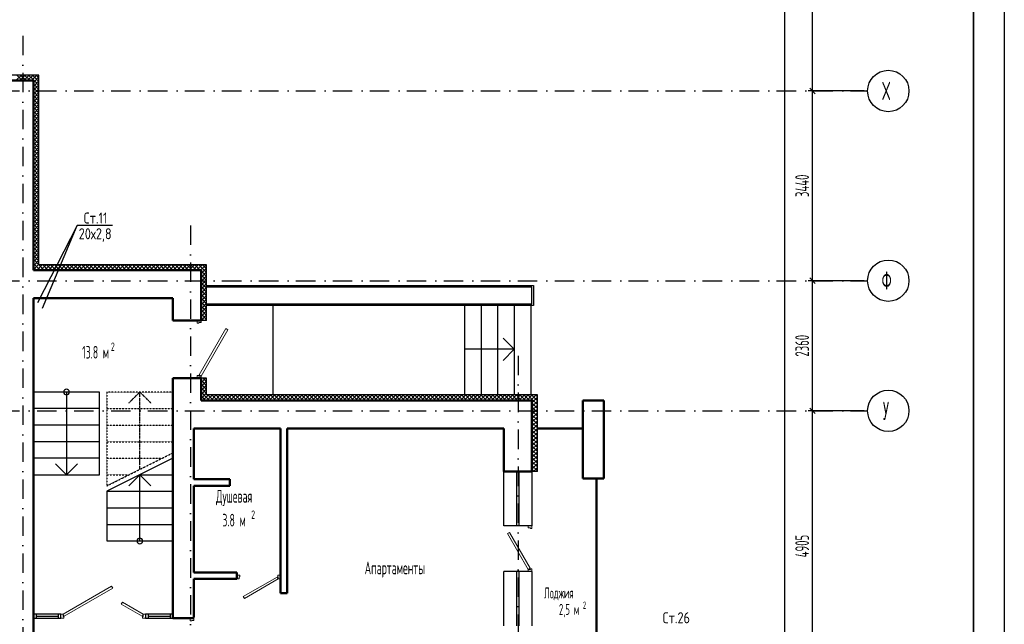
# Model space of a CAD drawing. Extents: x -1560602 to 321118, y -2308202 to -430103.
# Tile 53 of 104: x -1494292 to -1476440, y -2174638 to -2163673. Entities that reach past the tile are written whole.
import ezdxf
from ezdxf.enums import TextEntityAlignment as Align

# ---------------------------------------------------------------- set-up
doc = ezdxf.new("R2010")
doc.units = 0
doc.header["$MEASUREMENT"] = 0
doc.header["$PDSIZE"] = -5
for name, pattern in [('Dot & Dashed', [670.277762, 352.777767, -176.388884, 0, -141.111112]), ('Штриховая', [0.4, 0.2, -0.2]), ('Штрихпунктирная', [0.670278, 0.352778, -0.176389, 0, -0.141111])]:
    doc.linetypes.add(name, pattern=pattern)
doc.layers.get('0').update_dxf_attribs({"color": 255, "linetype": 'CONTINUOUS'})
doc.layers.get('Defpoints').update_dxf_attribs({"linetype": 'CONTINUOUS'})
doc.layers.add('Двери', color=4, linetype='CONTINUOUS', lineweight=15)
doc.layers.add('стены', color=5, linetype='CONTINUOUS', lineweight=50)
for name, color, linetype in [('Оси', 253, 'Dot & Dashed'), ('отделка', 240, 'CONTINUOUS'), ('Текст', 7, 'CONTINUOUS'), ('Утеплитель', 6, 'CONTINUOUS')]:
    doc.layers.add(name, color=color, linetype=linetype)
doc.styles.add('GOST 2.304', font='CS_Gost2304.shx', dxfattribs={"width": 0.7})
doc.styles.get("Standard").update_dxf_attribs({"font": 'spds.shx', "width": 0.7, "height": 250})
doc.dimstyles.new('SPDS', dxfattribs={"dimscale": 100, "dimtxt": 2.5, "dimasz": 1, "dimexe": 0.75, "dimexo": 0.625, "dimtad": 1, "dimdec": 0, "dimtxsty": 'GOST 2.304', "dimblk": 'OBLIQUE', "dimcen": 2.5, "dimdle": 1, "dimadec": 0, "dimazin": 2, "dimtfac": 0.75, "dimtdec": 0, "dimtmove": 0, "dimatfit": 0, "dimfxl": 1, "dimtolj": 1, "dimarcsym": 1})

# ---------------------------------------------------------------- blocks, each defined once
blk = doc.blocks.new('_Oblique')
at = {"color": 0, "linetype": 'ByBlock', "lineweight": -2}
blk.add_line((-0.5, -0.5), (0.5, 0.5), dxfattribs=at)
blk = doc.blocks.new('*D314')
at = {"layer": 'Defpoints', "color": 0, "transparency": 16777216}
for p in [(-1479919, -2170766), (-1478919, -2170766), (-1478919, -2175671)]:
    blk.add_point(p, dxfattribs=at)
at = {"layer": 'отделка', "color": 0, "lineweight": -2, "transparency": 16777216}
for p, q in [((-1478981, -2170766), (-1479994, -2170766)), ((-1479919, -2175771), (-1479919, -2170666)), ((-1478981, -2175671), (-1479994, -2175671))]:
    blk.add_line(p, q, dxfattribs=at)
at = {"layer": 'отделка', "color": 0, "lineweight": -2, "transparency": 16777216, "xscale": 100, "yscale": 100, "zscale": 100}
for p, rotation in [((-1479919, -2170766), 90), ((-1479919, -2175671), 270)]:
    blk.add_blockref('_Oblique', p, dxfattribs=dict(at, rotation=rotation))
at = {"layer": 'отделка', "color": 0, "transparency": 16777216, "insert": (-1480106, -2173219), "char_height": 250, "attachment_point": 5, "rotation": 90, "style": 'GOST 2.304'}
blk.add_mtext('\\A1;4905', dxfattribs=at)
blk = doc.blocks.new('*D315')
at = {"layer": 'Defpoints', "color": 0, "transparency": 16777216}
for p in [(-1479919, -2168406), (-1478919, -2168406), (-1478919, -2170766)]:
    blk.add_point(p, dxfattribs=at)
at = {"layer": 'отделка', "color": 0, "lineweight": -2, "transparency": 16777216}
for p, q in [((-1479919, -2170866), (-1479919, -2168306)), ((-1478981, -2168406), (-1479994, -2168406)), ((-1478981, -2170766), (-1479994, -2170766))]:
    blk.add_line(p, q, dxfattribs=at)
at = {"layer": 'отделка', "color": 0, "lineweight": -2, "transparency": 16777216, "xscale": 100, "yscale": 100, "zscale": 100}
for p, rotation in [((-1479919, -2168406), 90), ((-1479919, -2170766), 270)]:
    blk.add_blockref('_Oblique', p, dxfattribs=dict(at, rotation=rotation))
at = {"layer": 'отделка', "color": 0, "transparency": 16777216, "insert": (-1480106, -2169586), "char_height": 250, "attachment_point": 5, "rotation": 90, "style": 'GOST 2.304'}
blk.add_mtext('\\A1;2360', dxfattribs=at)
blk = doc.blocks.new('*D316')
at = {"layer": 'Defpoints', "color": 0, "transparency": 16777216}
for p in [(-1479919, -2164966), (-1478919, -2164966), (-1478919, -2168406)]:
    blk.add_point(p, dxfattribs=at)
at = {"layer": 'отделка', "color": 0, "lineweight": -2, "transparency": 16777216}
for p, q in [((-1479919, -2168506), (-1479919, -2164866)), ((-1478981, -2164966), (-1479994, -2164966)), ((-1478981, -2168406), (-1479994, -2168406))]:
    blk.add_line(p, q, dxfattribs=at)
at = {"layer": 'отделка', "color": 0, "lineweight": -2, "transparency": 16777216, "xscale": 100, "yscale": 100, "zscale": 100}
for p, rotation in [((-1479919, -2164966), 90), ((-1479919, -2168406), 270)]:
    blk.add_blockref('_Oblique', p, dxfattribs=dict(at, rotation=rotation))
at = {"layer": 'отделка', "color": 0, "transparency": 16777216, "insert": (-1480106, -2166686), "char_height": 250, "attachment_point": 5, "rotation": 90, "style": 'GOST 2.304'}
blk.add_mtext('\\A1;3440', dxfattribs=at)
blk = doc.blocks.new('*D317')
at = {"layer": 'Defpoints', "color": 0, "transparency": 16777216}
for p in [(-1479919, -2158736), (-1478919, -2158736), (-1478919, -2164966)]:
    blk.add_point(p, dxfattribs=at)
at = {"layer": 'отделка', "color": 0, "lineweight": -2, "transparency": 16777216}
for p, q in [((-1479919, -2165066), (-1479919, -2158636)), ((-1478981, -2158736), (-1479994, -2158736)), ((-1478981, -2164966), (-1479994, -2164966))]:
    blk.add_line(p, q, dxfattribs=at)
at = {"layer": 'отделка', "color": 0, "lineweight": -2, "transparency": 16777216, "xscale": 100, "yscale": 100, "zscale": 100}
for p, rotation in [((-1479919, -2158736), 90), ((-1479919, -2164966), 270)]:
    blk.add_blockref('_Oblique', p, dxfattribs=dict(at, rotation=rotation))
at = {"layer": 'отделка', "color": 0, "transparency": 16777216, "insert": (-1480106, -2161851), "char_height": 250, "attachment_point": 5, "rotation": 90, "style": 'GOST 2.304'}
blk.add_mtext('\\A1;6230', dxfattribs=at)
blk = doc.blocks.new('*D321')
at = {"layer": 'Defpoints', "color": 0, "transparency": 16777216}
for p in [(-1480419, -2156916), (-1479919, -2156916), (-1478919, -2208376)]:
    blk.add_point(p, dxfattribs=at)
at = {"layer": 'отделка', "color": 0, "lineweight": -2, "transparency": 16777216}
for p, q in [((-1480419, -2208476), (-1480419, -2156816)), ((-1479981, -2156916), (-1480494, -2156916)), ((-1478981, -2208376), (-1480494, -2208376))]:
    blk.add_line(p, q, dxfattribs=at)
at = {"layer": 'отделка', "color": 0, "lineweight": -2, "transparency": 16777216, "xscale": 100, "yscale": 100, "zscale": 100}
for p, rotation in [((-1480419, -2156916), 90), ((-1480419, -2208376), 270)]:
    blk.add_blockref('_Oblique', p, dxfattribs=dict(at, rotation=rotation))
at = {"layer": 'отделка', "color": 0, "transparency": 16777216, "insert": (-1480606, -2182646), "char_height": 250, "attachment_point": 5, "rotation": 90, "style": 'GOST 2.304'}
blk.add_mtext('\\A1;51460', dxfattribs=at)

msp = doc.modelspace()

# ---------------------------------------------------------------- linework, layer by layer
at = {"color": 0, "lineweight": 35, "ltscale": 100}
msp.add_line((-1477001.6, -2153437.3), (-1477001.6, -2226064.3), dxfattribs=at)
at = {"color": 0}
for p, q in [((-1493252.2, -2167403.7, 0), (-1493971.1, -2168808, 0)), ((-1493877.1, -2168901.9, 0), (-1493252.2, -2167403.7, 0)), ((-1492606.8, -2167403.7, 0), (-1493252.2, -2167403.7, 0))]:
    msp.add_line(p, q, dxfattribs=at)
at = {"color": 0, "ltscale": 100}
for p, q in [((-1490903.7, -2168496.2), (-1484973.7, -2168496.2)), ((-1484973.7, -2168496.2), (-1484973.7, -2168856.2)), ((-1485003.7, -2168526.2), (-1490903.7, -2168526.2)), ((-1485003.7, -2168826.2), (-1485003.7, -2168526.2)), ((-1490903.7, -2168826.2), (-1485003.7, -2168826.2)), ((-1486227.7, -2168826.2), (-1486227.7, -2170476.2)), ((-1486227.7, -2168826.2), (-1486227.7, -2170476.2)), ((-1485927.7, -2168826.2), (-1485927.7, -2170476.2)), ((-1485627.7, -2168826.2), (-1485627.7, -2170476.2)), ((-1485327.7, -2168826.2), (-1485327.7, -2170476.2)), ((-1485027.7, -2168826.2), (-1485027.7, -2170476.2)), ((-1484973.7, -2168856.2), (-1490903.7, -2168856.2)), ((-1485527.7, -2169451.2), (-1485327.7, -2169651.2)), ((-1485327.7, -2169651.2), (-1486227.7, -2169651.2)), ((-1485327.7, -2169651.2), (-1485527.7, -2169851.2)), ((-1485527.7, -2169851.2), (-1485327.7, -2169651.2))]:
    msp.add_line(p, q, dxfattribs=at)
at = {"color": 0, "linetype": 'Continuous'}
for p, q in [((-1490903.7, -2168826.2), (-1489703.7, -2168826.2)), ((-1489703.7, -2168826.2), (-1489703.7, -2170476.2)), ((-1492843.7, -2170426.2), (-1494043.7, -2170426.2)), ((-1494043.7, -2170426.2), (-1494043.7, -2171926.2)), ((-1493443.7, -2170426.2), (-1493443.7, -2171926.2)), ((-1492843.7, -2171926.2), (-1492843.7, -2170426.2)), ((-1492843.7, -2170726.2), (-1494043.7, -2170726.2)), ((-1492843.7, -2171026.2), (-1494043.7, -2171026.2)), ((-1492843.7, -2171326.2), (-1494043.7, -2171326.2)), ((-1492843.7, -2171626.2), (-1494043.7, -2171626.2)), ((-1491513.7, -2171626.2), (-1492713.7, -2172226.2)), ((-1491513.7, -2173126.2), (-1491513.7, -2171626.2)), ((-1493643.7, -2171726.2), (-1493443.7, -2171926.2)), ((-1493443.7, -2171926.2), (-1493243.7, -2171726.2)), ((-1494043.7, -2171926.2), (-1492843.7, -2171926.2)), ((-1492113.7, -2171926.2), (-1492313.7, -2172126.2)), ((-1492113.7, -2171926.2), (-1491513.7, -2171926.2)), ((-1491913.7, -2172126.2), (-1492113.7, -2171926.2)), ((-1492113.7, -2173126.2), (-1492113.7, -2171926.2)), ((-1483833.7, -2175481.2), (-1483833.7, -2171996.2)), ((-1492713.7, -2172226.2), (-1492713.7, -2173126.2)), ((-1492713.7, -2172226.2), (-1491513.7, -2172226.2)), ((-1492713.7, -2172526.2), (-1491513.7, -2172526.2)), ((-1492713.7, -2172826.2), (-1491513.7, -2172826.2)), ((-1492713.7, -2173126.2), (-1491513.7, -2173126.2))]:
    msp.add_line(p, q, dxfattribs=at)
at = {"color": 0, "linetype": 'Штриховая'}
for p, q in [((-1491513.7, -2170426.2), (-1492713.7, -2170426.2)), ((-1492713.7, -2170426.2), (-1492713.7, -2172126.3)), ((-1491513.7, -2171526.3), (-1491513.7, -2170426.2)), ((-1492713.7, -2170726.2), (-1491513.7, -2170726.2)), ((-1492713.7, -2171026.2), (-1491513.7, -2171026.2)), ((-1492713.7, -2171326.2), (-1491513.7, -2171326.2)), ((-1492713.7, -2172126.3), (-1491513.7, -2171526.3)), ((-1492713.7, -2171626.2), (-1491713.6, -2171626.2)), ((-1492713.7, -2171926.2), (-1492313.6, -2171926.2))]:
    msp.add_line(p, q, dxfattribs=at)
at = {"color": 0, "linetype": 'Штрихпунктирная'}
for p, q in [((-1492113.7, -2170426.2), (-1492313.7, -2170626.2)), ((-1491913.7, -2170626.2), (-1492113.7, -2170426.2)), ((-1492113.7, -2171826.3), (-1492113.7, -2170426.2))]:
    msp.add_line(p, q, dxfattribs=at)
at = {"color": 0, "linetype": 'Continuous'}
for centre, start, end in [((-1493443.7, -2170426.2), 0, 180), ((-1493443.7, -2170426.2), 180, 0), ((-1492113.7, -2173126.2), 0, 180), ((-1492113.7, -2173126.2), 180, 0)]:
    msp.add_arc(centre, 50, start, end, dxfattribs=at)
at = {"layer": 'Defpoints', "color": 0, "linetype": 'Continuous', "ltscale": 100}
msp.add_line((-1476440.2, -2152937.3), (-1476440.2, -2226595.6), dxfattribs=at)
at = {"layer": 'Двери', "color": 0, "linetype": 'Continuous'}
for p, q in [((-1491073.7, -2169126.2), (-1491073.7, -2169176.2)), ((-1491073.7, -2169176.2), (-1491043.7, -2169176.2)), ((-1491043.7, -2169176.2), (-1491043.7, -2169166.2)), ((-1491043.7, -2169166.2), (-1491003.7, -2169166.2)), ((-1491003.7, -2169166.2), (-1491003.7, -2169126.2)), ((-1490553.4, -2169276.2), (-1491038.4, -2170116.2)), ((-1491003.7, -2170136.2), (-1490518.7, -2169296.2)), ((-1490518.7, -2169296.2), (-1490553.4, -2169276.2)), ((-1491043.7, -2170126.2), (-1491073.7, -2170126.2)), ((-1491073.7, -2170126.2), (-1491073.7, -2170176.2)), ((-1491043.7, -2170136.2), (-1491043.7, -2170126.2)), ((-1491003.7, -2170136.2), (-1491043.7, -2170136.2)), ((-1491038.4, -2170116.2), (-1491003.7, -2170136.2)), ((-1491003.7, -2170176.2), (-1491003.7, -2170136.2)), ((-1485073.7, -2172891.2), (-1485073.7, -2172851.2)), ((-1485033.7, -2172891.2), (-1485073.7, -2172891.2)), ((-1485033.7, -2172901.2), (-1485033.7, -2172891.2)), ((-1485003.7, -2172901.2), (-1485033.7, -2172901.2)), ((-1485003.7, -2172851.2), (-1485003.7, -2172901.2)), ((-1485448.7, -2172991.7), (-1485414.1, -2172971.7)), ((-1485073.7, -2173641.2), (-1485448.7, -2172991.7)), ((-1485414.1, -2172971.7), (-1485039.1, -2173621.2)), ((-1485039.1, -2173621.2), (-1485073.7, -2173641.2)), ((-1485073.7, -2173681.2), (-1485073.7, -2173641.2)), ((-1485073.7, -2173641.2), (-1485033.7, -2173641.2)), ((-1485033.7, -2173641.2), (-1485033.7, -2173631.2)), ((-1485033.7, -2173631.2), (-1485003.7, -2173631.2)), ((-1485003.7, -2173631.2), (-1485003.7, -2173681.2)), ((-1490353.7, -2173746.2), (-1490303.7, -2173746.2)), ((-1490313.7, -2173816.2), (-1490353.7, -2173816.2)), ((-1490303.7, -2173776.2), (-1490313.7, -2173776.2)), ((-1490313.7, -2173776.2), (-1490313.7, -2173816.2)), ((-1490303.7, -2173746.2), (-1490303.7, -2173776.2)), ((-1490238.6, -2174136.5), (-1489623.7, -2173781.5)), ((-1489603.7, -2173816.2), (-1490218.6, -2174171.2)), ((-1489623.7, -2173781.5), (-1489603.7, -2173816.2)), ((-1489613.7, -2173776.2), (-1489613.7, -2173746.2)), ((-1489613.7, -2173746.2), (-1489563.7, -2173746.2)), ((-1489603.7, -2173776.2), (-1489613.7, -2173776.2)), ((-1489603.7, -2173816.2), (-1489603.7, -2173776.2)), ((-1489563.7, -2173816.2), (-1489603.7, -2173816.2)), ((-1493503.7, -2174456.2), (-1492624.7, -2173948.7)), ((-1492604.7, -2173983.3), (-1493483.7, -2174490.8)), ((-1492624.7, -2173948.7), (-1492604.7, -2173983.3)), ((-1490218.6, -2174171.2), (-1490238.6, -2174136.5)), ((-1492430.5, -2174238.7), (-1492450.5, -2174273.3)), ((-1492450.5, -2174273.3), (-1492073.7, -2174490.8)), ((-1492053.7, -2174456.2), (-1492430.5, -2174238.7)), ((-1493543.7, -2174456.2), (-1493503.7, -2174456.2)), ((-1493493.7, -2174526.2), (-1493543.7, -2174526.2)), ((-1493503.7, -2174456.2), (-1493503.7, -2174496.2)), ((-1493483.7, -2174490.8), (-1493503.7, -2174456.2)), ((-1493503.7, -2174496.2), (-1493493.7, -2174496.2)), ((-1493493.7, -2174496.2), (-1493493.7, -2174526.2)), ((-1492073.7, -2174490.8), (-1492053.7, -2174456.2)), ((-1492063.7, -2174526.2), (-1492063.7, -2174496.2)), ((-1492063.7, -2174496.2), (-1492053.7, -2174496.2)), ((-1492013.7, -2174526.2), (-1492063.7, -2174526.2)), ((-1492053.7, -2174496.2), (-1492053.7, -2174456.2)), ((-1492053.7, -2174456.2), (-1492013.7, -2174456.2)), ((-1491203.7, -2174526.2), (-1491203.7, -2174576.2)), ((-1491133.7, -2174566.2), (-1491133.7, -2174526.2)), ((-1491203.7, -2174576.2), (-1491173.7, -2174576.2)), ((-1491173.7, -2174576.2), (-1491173.7, -2174566.2)), ((-1491173.7, -2174566.2), (-1491133.7, -2174566.2))]:
    msp.add_line(p, q, dxfattribs=at)
at = {"layer": 'Оси', "color": 0, "linetype": 'Штрихпунктирная', "lineweight": -3, "ltscale": 1000}
for p, q in [((-1494233.7, -2163966.2), (-1494233.7, -2213001.2)), ((-1505373.6, -2164966.2), (-1478918.7, -2164966.2)), ((-1491193.7, -2167406.2), (-1491193.7, -2210177.5)), ((-1505373.6, -2168406.2), (-1478918.7, -2168406.2)), ((-1485253.7, -2169766.2), (-1485253.7, -2213001.2)), ((-1505373.6, -2170766.2), (-1478918.7, -2170766.2))]:
    msp.add_line(p, q, dxfattribs=at)
at = {"layer": 'Оси', "color": 0, "linetype": 'Continuous', "ltscale": 100}
for centre in [(-1478543.7, -2164966.2), (-1478543.7, -2168406.2), (-1478543.7, -2170766.2)]:
    msp.add_circle(centre, 375, dxfattribs=at)
at = {"layer": 'отделка', "color": 0, "ltscale": 100}
for p, q in [((-1485513.7, -2172851.2), (-1485513.7, -2171866.2)), ((-1485278.7, -2172851.2), (-1485278.7, -2171866.2)), ((-1485238.7, -2172851.2), (-1485238.7, -2171866.2)), ((-1485003.7, -2171866.2), (-1485003.7, -2172851.2)), ((-1485003.7, -2172851.2), (-1485513.7, -2172851.2)), ((-1485513.7, -2174666.2), (-1485513.7, -2173681.2)), ((-1485003.7, -2173681.2), (-1485513.7, -2173681.2)), ((-1485278.7, -2174666.2), (-1485278.7, -2173681.2)), ((-1485238.7, -2174666.2), (-1485238.7, -2173681.2)), ((-1485003.7, -2173681.2), (-1485003.7, -2174666.2)), ((-1493543.7, -2174456.2), (-1494043.7, -2174456.2)), ((-1494043.7, -2174526.2), (-1493543.7, -2174526.2)), ((-1493993.7, -2174456.2), (-1493993.7, -2174526.2)), ((-1493993.7, -2174491.2), (-1493593.7, -2174491.2)), ((-1493593.7, -2174456.2), (-1493593.7, -2174526.2)), ((-1493543.7, -2174526.2), (-1493543.7, -2174456.2)), ((-1492013.7, -2174456.2), (-1492013.7, -2174526.2)), ((-1491513.7, -2174456.2), (-1492013.7, -2174456.2)), ((-1492013.7, -2174526.2), (-1491513.7, -2174526.2)), ((-1491963.7, -2174456.2), (-1491963.7, -2174526.2)), ((-1491963.7, -2174491.2), (-1491563.7, -2174491.2)), ((-1491563.7, -2174456.2), (-1491563.7, -2174526.2))]:
    msp.add_line(p, q, dxfattribs=at)
at = {"layer": 'стены', "color": 0, "linetype": 'Continuous'}
for p, q in [((-1494043.7, -2164776.2), (-1496873.7, -2164776.2)), ((-1494043.7, -2168216.2), (-1494043.7, -2164776.2)), ((-1491003.7, -2168216.2), (-1494043.7, -2168216.2)), ((-1491003.7, -2169126.2), (-1491003.7, -2168216.2)), ((-1494043.7, -2171086.2), (-1494043.7, -2168726.2)), ((-1494043.7, -2168726.2), (-1491513.7, -2168726.2)), ((-1491513.7, -2168726.2), (-1491513.7, -2169126.2)), ((-1491073.7, -2169126.2), (-1491513.7, -2169126.2)), ((-1491003.7, -2169126.2), (-1491073.7, -2169126.2)), ((-1491073.7, -2170176.2), (-1491513.7, -2170176.2)), ((-1491513.7, -2170176.2), (-1491513.7, -2171086.2)), ((-1491003.7, -2170176.2), (-1491073.7, -2170176.2)), ((-1491073.7, -2170176.2), (-1491003.7, -2170176.2)), ((-1491003.7, -2170176.2), (-1491073.7, -2170176.2)), ((-1491003.7, -2170576.2), (-1491003.7, -2170176.2)), ((-1485003.7, -2170576.2), (-1491003.7, -2170576.2)), ((-1485003.7, -2171866.2), (-1485003.7, -2170576.2)), ((-1484083.7, -2170576.2), (-1484083.7, -2171996.2)), ((-1483703.7, -2170576.2), (-1484083.7, -2170576.2)), ((-1484083.7, -2170576.2), (-1484083.7, -2171996.2)), ((-1483703.7, -2170576.2), (-1484083.7, -2170576.2)), ((-1483703.7, -2171996.2), (-1483703.7, -2170576.2)), ((-1494043.7, -2175446.2), (-1494043.7, -2171086.2)), ((-1491513.7, -2171086.2), (-1491513.7, -2174526.2)), ((-1491133.7, -2172006.2), (-1491133.7, -2171086.2)), ((-1491133.7, -2171086.2), (-1489563.7, -2171086.2)), ((-1489563.7, -2171086.2), (-1489563.7, -2173696.2)), ((-1489443.7, -2174076.2), (-1489443.7, -2171086.2)), ((-1489443.7, -2171086.2), (-1485513.7, -2171086.2)), ((-1485513.7, -2171086.2), (-1485513.7, -2171866.2)), ((-1485073.7, -2171866.2), (-1485513.7, -2171866.2)), ((-1485003.7, -2171866.2), (-1485073.7, -2171866.2)), ((-1490483.7, -2172006.2), (-1491133.7, -2172006.2)), ((-1490483.7, -2172126.2), (-1490483.7, -2172006.2)), ((-1484083.7, -2171996.2), (-1483703.7, -2171996.2)), ((-1484083.7, -2171996.2), (-1483703.7, -2171996.2)), ((-1491133.7, -2172126.2), (-1490483.7, -2172126.2)), ((-1491133.7, -2173696.2), (-1491133.7, -2172126.2)), ((-1490353.7, -2173696.2), (-1491133.7, -2173696.2)), ((-1491133.7, -2173816.2), (-1490353.7, -2173816.2)), ((-1491133.7, -2174512.3), (-1491133.7, -2173816.2)), ((-1489563.7, -2173696.2), (-1489563.7, -2174076.2)), ((-1489563.7, -2174076.2), (-1489443.7, -2174076.2)), ((-1491513.7, -2174526.2), (-1491133.7, -2174526.2))]:
    msp.add_line(p, q, dxfattribs=at)
at = {"layer": 'стены', "color": 0, "ltscale": 100}
for p, q in [((-1484083.7, -2171086.2), (-1484903.7, -2171086.2)), ((-1483833.7, -2181796.2), (-1483833.7, -2171996.2)), ((-1490353.7, -2173816.2), (-1490353.7, -2173696.2))]:
    msp.add_line(p, q, dxfattribs=at)
at = {"layer": 'Утеплитель', "color": 0, "linetype": 'Continuous'}
for p, q in [((-1493943.7, -2164676.2), (-1496773.7, -2164676.2)), ((-1494361.5, -2164776.2), (-1494261.5, -2164676.2)), ((-1494245.7, -2164776.2), (-1494345.7, -2164676.2)), ((-1494290.8, -2164776.2), (-1494190.8, -2164676.2)), ((-1494175, -2164776.2), (-1494275, -2164676.2)), ((-1494220.1, -2164776.2), (-1494120.1, -2164676.2)), ((-1494104.3, -2164776.2), (-1494204.3, -2164676.2)), ((-1494149.4, -2164776.2), (-1494049.4, -2164676.2)), ((-1494038.7, -2164771.1), (-1494133.6, -2164676.2)), ((-1494078.7, -2164776.2), (-1493978.7, -2164676.2)), ((-1494003.3, -2164735.8), (-1494062.9, -2164676.2)), ((-1494043.7, -2164811.9), (-1493943.7, -2164711.9)), ((-1493943.7, -2164795.4), (-1494003.3, -2164735.8)), ((-1493968, -2164700.4), (-1493992.2, -2164676.2)), ((-1493943.7, -2164724.7), (-1493968, -2164700.4)), ((-1493943.7, -2168116.2), (-1493943.7, -2164676.2)), ((-1494043.7, -2164882.7), (-1493943.7, -2164782.7)), ((-1493943.7, -2164936.8), (-1494043.7, -2164836.8)), ((-1494043.7, -2164953.4), (-1493943.7, -2164853.4)), ((-1493943.7, -2165007.5), (-1494043.7, -2164907.5)), ((-1494043.7, -2165024.1), (-1493943.7, -2164924.1)), ((-1493943.7, -2164866.1), (-1494038.7, -2164771.1)), ((-1493943.7, -2165078.2), (-1494043.7, -2164978.2)), ((-1494043.7, -2165094.8), (-1493943.7, -2164994.8)), ((-1493943.7, -2165148.9), (-1494043.7, -2165048.9)), ((-1494043.7, -2165165.5), (-1493943.7, -2165065.5)), ((-1493943.7, -2165219.6), (-1494043.7, -2165119.6)), ((-1494043.7, -2165236.2), (-1493943.7, -2165136.2)), ((-1493943.7, -2165290.3), (-1494043.7, -2165190.3)), ((-1494043.7, -2165306.9), (-1493943.7, -2165206.9)), ((-1493943.7, -2165361.1), (-1494043.7, -2165261.1)), ((-1494043.7, -2165377.6), (-1493943.7, -2165277.6)), ((-1493943.7, -2165431.8), (-1494043.7, -2165331.8)), ((-1494043.7, -2165448.3), (-1493943.7, -2165348.3)), ((-1493943.7, -2165502.5), (-1494043.7, -2165402.5)), ((-1494043.7, -2165519.1), (-1493943.7, -2165419.1)), ((-1493943.7, -2165573.2), (-1494043.7, -2165473.2)), ((-1494043.7, -2165589.8), (-1493943.7, -2165489.8)), ((-1493943.7, -2165643.9), (-1494043.7, -2165543.9)), ((-1494043.7, -2165660.5), (-1493943.7, -2165560.5)), ((-1493943.7, -2165714.6), (-1494043.7, -2165614.6)), ((-1494043.7, -2165731.2), (-1493943.7, -2165631.2)), ((-1493943.7, -2165785.3), (-1494043.7, -2165685.3)), ((-1494043.7, -2165801.9), (-1493943.7, -2165701.9)), ((-1493943.7, -2165856), (-1494043.7, -2165756)), ((-1494043.7, -2165872.6), (-1493943.7, -2165772.6)), ((-1493943.7, -2165926.7), (-1494043.7, -2165826.7)), ((-1494043.7, -2165943.3), (-1493943.7, -2165843.3)), ((-1493943.7, -2165997.5), (-1494043.7, -2165897.5)), ((-1494043.7, -2166014), (-1493943.7, -2165914)), ((-1493943.7, -2166068.2), (-1494043.7, -2165968.2)), ((-1494043.7, -2166084.7), (-1493943.7, -2165984.7)), ((-1493943.7, -2166138.9), (-1494043.7, -2166038.9)), ((-1494043.7, -2166155.4), (-1493943.7, -2166055.4)), ((-1493943.7, -2166209.6), (-1494043.7, -2166109.6)), ((-1494043.7, -2166226.2), (-1493943.7, -2166126.2)), ((-1493943.7, -2166280.3), (-1494043.7, -2166180.3)), ((-1494043.7, -2166296.9), (-1493943.7, -2166196.9)), ((-1493943.7, -2166351), (-1494043.7, -2166251)), ((-1494043.7, -2166367.6), (-1493943.7, -2166267.6)), ((-1493943.7, -2166421.7), (-1494043.7, -2166321.7)), ((-1494043.7, -2166438.3), (-1493943.7, -2166338.3)), ((-1493943.7, -2166492.4), (-1494043.7, -2166392.4)), ((-1494043.7, -2166509), (-1493943.7, -2166409)), ((-1493943.7, -2166563.1), (-1494043.7, -2166463.1)), ((-1494043.7, -2166579.7), (-1493943.7, -2166479.7)), ((-1493943.7, -2166633.9), (-1494043.7, -2166533.9)), ((-1494043.7, -2166650.4), (-1493943.7, -2166550.4)), ((-1493943.7, -2166704.6), (-1494043.7, -2166604.6)), ((-1494043.7, -2166721.1), (-1493943.7, -2166621.1)), ((-1493943.7, -2166775.3), (-1494043.7, -2166675.3)), ((-1494043.7, -2166791.8), (-1493943.7, -2166691.8)), ((-1493943.7, -2166846), (-1494043.7, -2166746)), ((-1494043.7, -2166862.6), (-1493943.7, -2166762.6)), ((-1493943.7, -2166916.7), (-1494043.7, -2166816.7)), ((-1494043.7, -2166933.3), (-1493943.7, -2166833.3)), ((-1493943.7, -2166987.4), (-1494043.7, -2166887.4)), ((-1494043.7, -2167004), (-1493943.7, -2166904)), ((-1493943.7, -2167058.1), (-1494043.7, -2166958.1)), ((-1494043.7, -2167074.7), (-1493943.7, -2166974.7)), ((-1493943.7, -2167128.8), (-1494043.7, -2167028.8)), ((-1494043.7, -2167145.4), (-1493943.7, -2167045.4)), ((-1493943.7, -2167199.5), (-1494043.7, -2167099.5)), ((-1494043.7, -2167216.1), (-1493943.7, -2167116.1)), ((-1493943.7, -2167270.2), (-1494043.7, -2167170.2)), ((-1494043.7, -2167286.8), (-1493943.7, -2167186.8)), ((-1493943.7, -2167341), (-1494043.7, -2167241)), ((-1494043.7, -2167357.5), (-1493943.7, -2167257.5)), ((-1493943.7, -2167411.7), (-1494043.7, -2167311.7)), ((-1494043.7, -2167428.2), (-1493943.7, -2167328.2)), ((-1493943.7, -2167482.4), (-1494043.7, -2167382.4)), ((-1494043.7, -2167499), (-1493943.7, -2167399)), ((-1493943.7, -2167553.1), (-1494043.7, -2167453.1)), ((-1494043.7, -2167569.7), (-1493943.7, -2167469.7)), ((-1493943.7, -2167623.8), (-1494043.7, -2167523.8)), ((-1494043.7, -2167640.4), (-1493943.7, -2167540.4)), ((-1493943.7, -2167694.5), (-1494043.7, -2167594.5)), ((-1494043.7, -2167711.1), (-1493943.7, -2167611.1)), ((-1493943.7, -2167765.2), (-1494043.7, -2167665.2)), ((-1494043.7, -2167781.8), (-1493943.7, -2167681.8)), ((-1493943.7, -2167835.9), (-1494043.7, -2167735.9)), ((-1494043.7, -2167852.5), (-1493943.7, -2167752.5)), ((-1493943.7, -2167906.6), (-1494043.7, -2167806.6)), ((-1494043.7, -2167923.2), (-1493943.7, -2167823.2)), ((-1493943.7, -2167977.4), (-1494043.7, -2167877.4)), ((-1494043.7, -2167993.9), (-1493943.7, -2167893.9)), ((-1493943.7, -2168048.1), (-1494043.7, -2167948.1)), ((-1494043.7, -2168064.6), (-1493943.7, -2167964.6)), ((-1493945, -2168117.5), (-1494043.7, -2168018.8)), ((-1494043.7, -2168135.3), (-1493943.7, -2168035.3)), ((-1493980.4, -2168152.8), (-1494043.7, -2168089.5)), ((-1494043.7, -2168206.1), (-1493943.7, -2168106.1)), ((-1493983.2, -2168216.2), (-1493883.2, -2168116.2)), ((-1493846.3, -2168216.2), (-1493945, -2168117.5)), ((-1490903.7, -2168116.2), (-1493943.7, -2168116.2)), ((-1493912.5, -2168216.2), (-1493812.5, -2168116.2)), ((-1493775.6, -2168216.2), (-1493875.6, -2168116.2)), ((-1493841.8, -2168216.2), (-1493741.8, -2168116.2)), ((-1493704.9, -2168216.2), (-1493804.9, -2168116.2)), ((-1493771, -2168216.2), (-1493671, -2168116.2)), ((-1493634.2, -2168216.2), (-1493734.2, -2168116.2)), ((-1493700.3, -2168216.2), (-1493600.3, -2168116.2)), ((-1493563.5, -2168216.2), (-1493663.5, -2168116.2)), ((-1493629.6, -2168216.2), (-1493529.6, -2168116.2)), ((-1493492.7, -2168216.2), (-1493592.7, -2168116.2)), ((-1493558.9, -2168216.2), (-1493458.9, -2168116.2)), ((-1493422, -2168216.2), (-1493522, -2168116.2)), ((-1493488.2, -2168216.2), (-1493388.2, -2168116.2)), ((-1493351.3, -2168216.2), (-1493451.3, -2168116.2)), ((-1493417.5, -2168216.2), (-1493317.5, -2168116.2)), ((-1493280.6, -2168216.2), (-1493380.6, -2168116.2)), ((-1493346.8, -2168216.2), (-1493246.8, -2168116.2)), ((-1493209.9, -2168216.2), (-1493309.9, -2168116.2)), ((-1493276.1, -2168216.2), (-1493176.1, -2168116.2)), ((-1493139.2, -2168216.2), (-1493239.2, -2168116.2)), ((-1493205.4, -2168216.2), (-1493105.4, -2168116.2)), ((-1493068.5, -2168216.2), (-1493168.5, -2168116.2)), ((-1493134.6, -2168216.2), (-1493034.6, -2168116.2)), ((-1492997.8, -2168216.2), (-1493097.8, -2168116.2)), ((-1493063.9, -2168216.2), (-1492963.9, -2168116.2)), ((-1492927.1, -2168216.2), (-1493027.1, -2168116.2)), ((-1492993.2, -2168216.2), (-1492893.2, -2168116.2)), ((-1492856.4, -2168216.2), (-1492956.4, -2168116.2)), ((-1492922.5, -2168216.2), (-1492822.5, -2168116.2)), ((-1492785.6, -2168216.2), (-1492885.6, -2168116.2)), ((-1492851.8, -2168216.2), (-1492751.8, -2168116.2)), ((-1492714.9, -2168216.2), (-1492814.9, -2168116.2)), ((-1492781.1, -2168216.2), (-1492681.1, -2168116.2)), ((-1492644.2, -2168216.2), (-1492744.2, -2168116.2)), ((-1492710.4, -2168216.2), (-1492610.4, -2168116.2)), ((-1492573.5, -2168216.2), (-1492673.5, -2168116.2)), ((-1492639.7, -2168216.2), (-1492539.7, -2168116.2)), ((-1492502.8, -2168216.2), (-1492602.8, -2168116.2)), ((-1492569, -2168216.2), (-1492469, -2168116.2)), ((-1492432.1, -2168216.2), (-1492532.1, -2168116.2)), ((-1492498.2, -2168216.2), (-1492398.2, -2168116.2)), ((-1492361.4, -2168216.2), (-1492461.4, -2168116.2)), ((-1492427.5, -2168216.2), (-1492327.5, -2168116.2)), ((-1492290.7, -2168216.2), (-1492390.7, -2168116.2)), ((-1492356.8, -2168216.2), (-1492256.8, -2168116.2)), ((-1492220, -2168216.2), (-1492320, -2168116.2)), ((-1492286.1, -2168216.2), (-1492186.1, -2168116.2)), ((-1492149.2, -2168216.2), (-1492249.2, -2168116.2)), ((-1492215.4, -2168216.2), (-1492115.4, -2168116.2)), ((-1492078.5, -2168216.2), (-1492178.5, -2168116.2)), ((-1492144.7, -2168216.2), (-1492044.7, -2168116.2)), ((-1492007.8, -2168216.2), (-1492107.8, -2168116.2)), ((-1492074, -2168216.2), (-1491974, -2168116.2)), ((-1491937.1, -2168216.2), (-1492037.1, -2168116.2)), ((-1492003.3, -2168216.2), (-1491903.3, -2168116.2)), ((-1491866.4, -2168216.2), (-1491966.4, -2168116.2)), ((-1491932.6, -2168216.2), (-1491832.6, -2168116.2)), ((-1491795.7, -2168216.2), (-1491895.7, -2168116.2)), ((-1491861.9, -2168216.2), (-1491761.9, -2168116.2)), ((-1491725, -2168216.2), (-1491825, -2168116.2)), ((-1491791.1, -2168216.2), (-1491691.1, -2168116.2)), ((-1491654.3, -2168216.2), (-1491754.3, -2168116.2)), ((-1491720.4, -2168216.2), (-1491620.4, -2168116.2)), ((-1491583.6, -2168216.2), (-1491683.6, -2168116.2)), ((-1491649.7, -2168216.2), (-1491549.7, -2168116.2)), ((-1491512.9, -2168216.2), (-1491612.9, -2168116.2)), ((-1491579, -2168216.2), (-1491479, -2168116.2)), ((-1491442.1, -2168216.2), (-1491542.1, -2168116.2)), ((-1491508.3, -2168216.2), (-1491408.3, -2168116.2)), ((-1491371.4, -2168216.2), (-1491471.4, -2168116.2)), ((-1491437.6, -2168216.2), (-1491337.6, -2168116.2)), ((-1491300.7, -2168216.2), (-1491400.7, -2168116.2)), ((-1491366.9, -2168216.2), (-1491266.9, -2168116.2)), ((-1491230, -2168216.2), (-1491330, -2168116.2)), ((-1491296.2, -2168216.2), (-1491196.2, -2168116.2)), ((-1491159.3, -2168216.2), (-1491259.3, -2168116.2)), ((-1491225.5, -2168216.2), (-1491125.5, -2168116.2)), ((-1491088.6, -2168216.2), (-1491188.6, -2168116.2)), ((-1491154.7, -2168216.2), (-1491054.7, -2168116.2)), ((-1491017.9, -2168216.2), (-1491117.9, -2168116.2)), ((-1491084, -2168216.2), (-1490984, -2168116.2)), ((-1490975.4, -2168187.9), (-1491047.2, -2168116.2)), ((-1491013.3, -2168216.2), (-1490913.3, -2168116.2)), ((-1490940.1, -2168152.6), (-1490976.5, -2168116.2)), ((-1490904.7, -2168117.2), (-1490905.7, -2168116.2)), ((-1490903.7, -2168118.2), (-1490904.7, -2168117.2)), ((-1490903.7, -2169126.2), (-1490903.7, -2168116.2)), ((-1494015.7, -2168188.2), (-1494043.7, -2168160.2)), ((-1493987.7, -2168216.2), (-1494015.7, -2168188.2)), ((-1493917, -2168216.2), (-1493980.4, -2168152.8)), ((-1491003.7, -2168277.3), (-1490903.7, -2168177.3)), ((-1490903.7, -2168330.3), (-1491003.7, -2168230.3)), ((-1491003.7, -2168348), (-1490903.7, -2168248)), ((-1490903.7, -2168401.1), (-1491003.7, -2168301.1)), ((-1490903.7, -2168259.6), (-1490975.4, -2168187.9)), ((-1490903.7, -2168188.9), (-1490940.1, -2168152.6)), ((-1491003.7, -2168418.7), (-1490903.7, -2168318.7)), ((-1490903.7, -2168471.8), (-1491003.7, -2168371.8)), ((-1491003.7, -2168489.5), (-1490903.7, -2168389.5)), ((-1490903.7, -2168542.5), (-1491003.7, -2168442.5)), ((-1491003.7, -2168560.2), (-1490903.7, -2168460.2)), ((-1490903.7, -2168613.2), (-1491003.7, -2168513.2)), ((-1491003.7, -2168630.9), (-1490903.7, -2168530.9)), ((-1490903.7, -2168683.9), (-1491003.7, -2168583.9)), ((-1491003.7, -2168701.6), (-1490903.7, -2168601.6)), ((-1490903.7, -2168754.6), (-1491003.7, -2168654.6)), ((-1491003.7, -2168772.3), (-1490903.7, -2168672.3)), ((-1490903.7, -2168825.3), (-1491003.7, -2168725.3)), ((-1491003.7, -2168843), (-1490903.7, -2168743)), ((-1490903.7, -2168896), (-1491003.7, -2168796)), ((-1491003.7, -2168913.7), (-1490903.7, -2168813.7)), ((-1490903.7, -2168966.7), (-1491003.7, -2168866.7)), ((-1491003.7, -2168984.4), (-1490903.7, -2168884.4)), ((-1490903.7, -2169037.5), (-1491003.7, -2168937.5)), ((-1491003.7, -2169055.1), (-1490903.7, -2168955.1)), ((-1490903.7, -2169108.2), (-1491003.7, -2169008.2)), ((-1491003.7, -2169125.9), (-1490903.7, -2169025.9)), ((-1490956.4, -2169126.2), (-1491003.7, -2169078.9)), ((-1490903.7, -2169126.2), (-1491003.7, -2169126.2)), ((-1490933.4, -2169126.2), (-1490903.7, -2169096.6)), ((-1490903.7, -2170176.2), (-1491003.7, -2170176.2)), ((-1491003.7, -2170186.5), (-1490993.4, -2170176.2)), ((-1491003.7, -2170257.2), (-1490922.7, -2170176.2)), ((-1490903.7, -2170310.2), (-1491003.7, -2170210.2)), ((-1491003.7, -2170327.9), (-1490903.7, -2170227.9)), ((-1490903.7, -2170381), (-1491003.7, -2170281)), ((-1490903.7, -2170239.5), (-1490967.1, -2170176.2)), ((-1490903.7, -2170476.2), (-1490903.7, -2170176.2)), ((-1491003.7, -2170398.6), (-1490903.7, -2170298.6)), ((-1490903.7, -2170451.7), (-1491003.7, -2170351.7)), ((-1491003.7, -2170469.4), (-1490903.7, -2170369.4)), ((-1490926.8, -2170499.3), (-1491003.7, -2170422.4)), ((-1491003.7, -2170540.1), (-1490903.7, -2170440.1)), ((-1490962.2, -2170534.6), (-1491003.7, -2170493.1)), ((-1490997.5, -2170570), (-1491003.7, -2170563.8)), ((-1490991.3, -2170576.2), (-1490997.5, -2170570)), ((-1490969.2, -2170576.2), (-1490869.2, -2170476.2)), ((-1490920.6, -2170576.2), (-1490962.2, -2170534.6)), ((-1490849.9, -2170576.2), (-1490926.8, -2170499.3)), ((-1484903.7, -2170476.2), (-1490903.7, -2170476.2)), ((-1490898.4, -2170576.2), (-1490798.4, -2170476.2)), ((-1490779.2, -2170576.2), (-1490879.2, -2170476.2)), ((-1490827.7, -2170576.2), (-1490727.7, -2170476.2)), ((-1490708.5, -2170576.2), (-1490808.5, -2170476.2)), ((-1490757, -2170576.2), (-1490657, -2170476.2)), ((-1490637.8, -2170576.2), (-1490737.8, -2170476.2)), ((-1490686.3, -2170576.2), (-1490586.3, -2170476.2)), ((-1490567.1, -2170576.2), (-1490667.1, -2170476.2)), ((-1490615.6, -2170576.2), (-1490515.6, -2170476.2)), ((-1490496.4, -2170576.2), (-1490596.4, -2170476.2)), ((-1490544.9, -2170576.2), (-1490444.9, -2170476.2)), ((-1490425.6, -2170576.2), (-1490525.6, -2170476.2)), ((-1490474.2, -2170576.2), (-1490374.2, -2170476.2)), ((-1490354.9, -2170576.2), (-1490454.9, -2170476.2)), ((-1490403.5, -2170576.2), (-1490303.5, -2170476.2)), ((-1490284.2, -2170576.2), (-1490384.2, -2170476.2)), ((-1490332.8, -2170576.2), (-1490232.8, -2170476.2)), ((-1490213.5, -2170576.2), (-1490313.5, -2170476.2)), ((-1490262.1, -2170576.2), (-1490162.1, -2170476.2)), ((-1490142.8, -2170576.2), (-1490242.8, -2170476.2)), ((-1490191.3, -2170576.2), (-1490091.3, -2170476.2)), ((-1490072.1, -2170576.2), (-1490172.1, -2170476.2)), ((-1490120.6, -2170576.2), (-1490020.6, -2170476.2)), ((-1490001.4, -2170576.2), (-1490101.4, -2170476.2)), ((-1490049.9, -2170576.2), (-1489949.9, -2170476.2)), ((-1489930.7, -2170576.2), (-1490030.7, -2170476.2)), ((-1489979.2, -2170576.2), (-1489879.2, -2170476.2)), ((-1489860, -2170576.2), (-1489960, -2170476.2)), ((-1489908.5, -2170576.2), (-1489808.5, -2170476.2)), ((-1489789.2, -2170576.2), (-1489889.2, -2170476.2)), ((-1489837.8, -2170576.2), (-1489737.8, -2170476.2)), ((-1489718.5, -2170576.2), (-1489818.5, -2170476.2)), ((-1489767.1, -2170576.2), (-1489667.1, -2170476.2)), ((-1489647.8, -2170576.2), (-1489747.8, -2170476.2)), ((-1489696.4, -2170576.2), (-1489596.4, -2170476.2)), ((-1489577.1, -2170576.2), (-1489677.1, -2170476.2)), ((-1489625.7, -2170576.2), (-1489525.7, -2170476.2)), ((-1489506.4, -2170576.2), (-1489606.4, -2170476.2)), ((-1489554.9, -2170576.2), (-1489454.9, -2170476.2)), ((-1489435.7, -2170576.2), (-1489535.7, -2170476.2)), ((-1489484.2, -2170576.2), (-1489384.2, -2170476.2)), ((-1489365, -2170576.2), (-1489465, -2170476.2)), ((-1489413.5, -2170576.2), (-1489313.5, -2170476.2)), ((-1489294.3, -2170576.2), (-1489394.3, -2170476.2)), ((-1489342.8, -2170576.2), (-1489242.8, -2170476.2)), ((-1489223.6, -2170576.2), (-1489323.6, -2170476.2)), ((-1489272.1, -2170576.2), (-1489172.1, -2170476.2)), ((-1489152.9, -2170576.2), (-1489252.9, -2170476.2)), ((-1489201.4, -2170576.2), (-1489101.4, -2170476.2)), ((-1489082.1, -2170576.2), (-1489182.1, -2170476.2)), ((-1489130.7, -2170576.2), (-1489030.7, -2170476.2)), ((-1489011.4, -2170576.2), (-1489111.4, -2170476.2)), ((-1489060, -2170576.2), (-1488960, -2170476.2)), ((-1488940.7, -2170576.2), (-1489040.7, -2170476.2)), ((-1488989.3, -2170576.2), (-1488889.3, -2170476.2)), ((-1488870, -2170576.2), (-1488970, -2170476.2)), ((-1488918.6, -2170576.2), (-1488818.6, -2170476.2)), ((-1488799.3, -2170576.2), (-1488899.3, -2170476.2)), ((-1488847.8, -2170576.2), (-1488747.8, -2170476.2)), ((-1488728.6, -2170576.2), (-1488828.6, -2170476.2)), ((-1488777.1, -2170576.2), (-1488677.1, -2170476.2)), ((-1488657.9, -2170576.2), (-1488757.9, -2170476.2)), ((-1488706.4, -2170576.2), (-1488606.4, -2170476.2)), ((-1488587.2, -2170576.2), (-1488687.2, -2170476.2)), ((-1488635.7, -2170576.2), (-1488535.7, -2170476.2)), ((-1488516.5, -2170576.2), (-1488616.5, -2170476.2)), ((-1488565, -2170576.2), (-1488465, -2170476.2)), ((-1488445.7, -2170576.2), (-1488545.7, -2170476.2)), ((-1488494.3, -2170576.2), (-1488394.3, -2170476.2)), ((-1488375, -2170576.2), (-1488475, -2170476.2)), ((-1488423.6, -2170576.2), (-1488323.6, -2170476.2)), ((-1488304.3, -2170576.2), (-1488404.3, -2170476.2)), ((-1488352.9, -2170576.2), (-1488252.9, -2170476.2)), ((-1488233.6, -2170576.2), (-1488333.6, -2170476.2)), ((-1488282.2, -2170576.2), (-1488182.2, -2170476.2)), ((-1488162.9, -2170576.2), (-1488262.9, -2170476.2)), ((-1488211.4, -2170576.2), (-1488111.4, -2170476.2)), ((-1488092.2, -2170576.2), (-1488192.2, -2170476.2)), ((-1488140.7, -2170576.2), (-1488040.7, -2170476.2)), ((-1488021.5, -2170576.2), (-1488121.5, -2170476.2)), ((-1488070, -2170576.2), (-1487970, -2170476.2)), ((-1487950.8, -2170576.2), (-1488050.8, -2170476.2)), ((-1487999.3, -2170576.2), (-1487899.3, -2170476.2)), ((-1487880.1, -2170576.2), (-1487980.1, -2170476.2)), ((-1487928.6, -2170576.2), (-1487828.6, -2170476.2)), ((-1487809.3, -2170576.2), (-1487909.3, -2170476.2)), ((-1487857.9, -2170576.2), (-1487757.9, -2170476.2)), ((-1487738.6, -2170576.2), (-1487838.6, -2170476.2)), ((-1487787.2, -2170576.2), (-1487687.2, -2170476.2)), ((-1487667.9, -2170576.2), (-1487767.9, -2170476.2)), ((-1487716.5, -2170576.2), (-1487616.5, -2170476.2)), ((-1487597.2, -2170576.2), (-1487697.2, -2170476.2)), ((-1487645.8, -2170576.2), (-1487545.8, -2170476.2)), ((-1487526.5, -2170576.2), (-1487626.5, -2170476.2)), ((-1487575, -2170576.2), (-1487475, -2170476.2)), ((-1487455.8, -2170576.2), (-1487555.8, -2170476.2)), ((-1487504.3, -2170576.2), (-1487404.3, -2170476.2)), ((-1487385.1, -2170576.2), (-1487485.1, -2170476.2)), ((-1487433.6, -2170576.2), (-1487333.6, -2170476.2)), ((-1487314.4, -2170576.2), (-1487414.4, -2170476.2)), ((-1487362.9, -2170576.2), (-1487262.9, -2170476.2)), ((-1487243.7, -2170576.2), (-1487343.7, -2170476.2)), ((-1487292.2, -2170576.2), (-1487192.2, -2170476.2)), ((-1487173, -2170576.2), (-1487273, -2170476.2)), ((-1487221.5, -2170576.2), (-1487121.5, -2170476.2)), ((-1487102.2, -2170576.2), (-1487202.2, -2170476.2)), ((-1487150.8, -2170576.2), (-1487050.8, -2170476.2)), ((-1487031.5, -2170576.2), (-1487131.5, -2170476.2)), ((-1487080.1, -2170576.2), (-1486980.1, -2170476.2)), ((-1486960.8, -2170576.2), (-1487060.8, -2170476.2)), ((-1487009.4, -2170576.2), (-1486909.4, -2170476.2)), ((-1486890.1, -2170576.2), (-1486990.1, -2170476.2)), ((-1486938.7, -2170576.2), (-1486838.7, -2170476.2)), ((-1486819.4, -2170576.2), (-1486919.4, -2170476.2)), ((-1486867.9, -2170576.2), (-1486767.9, -2170476.2)), ((-1486748.7, -2170576.2), (-1486848.7, -2170476.2)), ((-1486797.2, -2170576.2), (-1486697.2, -2170476.2)), ((-1486678, -2170576.2), (-1486778, -2170476.2)), ((-1486726.5, -2170576.2), (-1486626.5, -2170476.2)), ((-1486607.3, -2170576.2), (-1486707.3, -2170476.2)), ((-1486655.8, -2170576.2), (-1486555.8, -2170476.2)), ((-1486536.6, -2170576.2), (-1486636.6, -2170476.2)), ((-1486585.1, -2170576.2), (-1486485.1, -2170476.2)), ((-1486465.8, -2170576.2), (-1486565.8, -2170476.2)), ((-1486514.4, -2170576.2), (-1486414.4, -2170476.2)), ((-1486395.1, -2170576.2), (-1486495.1, -2170476.2)), ((-1486443.7, -2170576.2), (-1486343.7, -2170476.2)), ((-1486324.4, -2170576.2), (-1486424.4, -2170476.2)), ((-1486373, -2170576.2), (-1486273, -2170476.2)), ((-1486253.7, -2170576.2), (-1486353.7, -2170476.2)), ((-1486302.3, -2170576.2), (-1486202.3, -2170476.2)), ((-1486183, -2170576.2), (-1486283, -2170476.2)), ((-1486231.5, -2170576.2), (-1486131.5, -2170476.2)), ((-1486112.3, -2170576.2), (-1486212.3, -2170476.2)), ((-1486160.8, -2170576.2), (-1486060.8, -2170476.2)), ((-1486041.6, -2170576.2), (-1486141.6, -2170476.2)), ((-1486090.1, -2170576.2), (-1485990.1, -2170476.2)), ((-1485970.9, -2170576.2), (-1486070.9, -2170476.2)), ((-1486019.4, -2170576.2), (-1485919.4, -2170476.2)), ((-1485900.2, -2170576.2), (-1486000.2, -2170476.2)), ((-1485948.7, -2170576.2), (-1485848.7, -2170476.2)), ((-1485829.4, -2170576.2), (-1485929.4, -2170476.2)), ((-1485878, -2170576.2), (-1485778, -2170476.2)), ((-1485758.7, -2170576.2), (-1485858.7, -2170476.2)), ((-1485807.3, -2170576.2), (-1485707.3, -2170476.2)), ((-1485688, -2170576.2), (-1485788, -2170476.2)), ((-1485736.6, -2170576.2), (-1485636.6, -2170476.2)), ((-1485617.3, -2170576.2), (-1485717.3, -2170476.2)), ((-1485665.9, -2170576.2), (-1485565.9, -2170476.2)), ((-1485546.6, -2170576.2), (-1485646.6, -2170476.2)), ((-1485595.1, -2170576.2), (-1485495.1, -2170476.2)), ((-1485475.9, -2170576.2), (-1485575.9, -2170476.2)), ((-1485524.4, -2170576.2), (-1485424.4, -2170476.2)), ((-1485405.2, -2170576.2), (-1485505.2, -2170476.2)), ((-1485453.7, -2170576.2), (-1485353.7, -2170476.2)), ((-1485334.5, -2170576.2), (-1485434.5, -2170476.2)), ((-1485383, -2170576.2), (-1485283, -2170476.2)), ((-1485263.8, -2170576.2), (-1485363.8, -2170476.2)), ((-1485312.3, -2170576.2), (-1485212.3, -2170476.2)), ((-1485193.1, -2170576.2), (-1485293.1, -2170476.2)), ((-1485241.6, -2170576.2), (-1485141.6, -2170476.2)), ((-1485122.3, -2170576.2), (-1485222.3, -2170476.2)), ((-1485170.9, -2170576.2), (-1485070.9, -2170476.2)), ((-1485051.6, -2170576.2), (-1485151.6, -2170476.2)), ((-1485100.2, -2170576.2), (-1485000.2, -2170476.2)), ((-1484992.3, -2170564.8), (-1485080.9, -2170476.2)), ((-1485029.5, -2170576.2), (-1484929.5, -2170476.2)), ((-1484957, -2170529.4), (-1485010.2, -2170476.2)), ((-1485003.7, -2170621.2), (-1484903.7, -2170521.2)), ((-1485003.7, -2170691.9), (-1484903.7, -2170591.9)), ((-1484903.7, -2170724.1), (-1485003.7, -2170624.1)), ((-1484903.7, -2170653.4), (-1484992.3, -2170564.8)), ((-1484903.7, -2170582.7), (-1484957, -2170529.4)), ((-1484921.6, -2170494.1), (-1484939.5, -2170476.2)), ((-1484903.7, -2170512), (-1484921.6, -2170494.1)), ((-1484903.7, -2171866.2), (-1484903.7, -2170476.2)), ((-1485003.7, -2170762.6), (-1484903.7, -2170662.6)), ((-1484903.7, -2170794.8), (-1485003.7, -2170694.8)), ((-1485003.7, -2170833.3), (-1484903.7, -2170733.3)), ((-1484903.7, -2170865.5), (-1485003.7, -2170765.5)), ((-1485003.7, -2170904), (-1484903.7, -2170804)), ((-1484903.7, -2170936.2), (-1485003.7, -2170836.2)), ((-1485003.7, -2170974.7), (-1484903.7, -2170874.7)), ((-1484903.7, -2171006.9), (-1485003.7, -2170906.9)), ((-1485003.7, -2171045.5), (-1484903.7, -2170945.5)), ((-1484903.7, -2171077.7), (-1485003.7, -2170977.7)), ((-1485003.7, -2171116.2), (-1484903.7, -2171016.2)), ((-1484903.7, -2171148.4), (-1485003.7, -2171048.4)), ((-1485003.7, -2171186.9), (-1484903.7, -2171086.9)), ((-1484903.7, -2171219.1), (-1485003.7, -2171119.1)), ((-1485003.7, -2171257.6), (-1484903.7, -2171157.6)), ((-1484903.7, -2171289.8), (-1485003.7, -2171189.8)), ((-1485003.7, -2171328.3), (-1484903.7, -2171228.3)), ((-1484903.7, -2171360.5), (-1485003.7, -2171260.5)), ((-1485003.7, -2171399), (-1484903.7, -2171299)), ((-1484903.7, -2171431.2), (-1485003.7, -2171331.2)), ((-1485003.7, -2171469.7), (-1484903.7, -2171369.7)), ((-1484903.7, -2171501.9), (-1485003.7, -2171401.9)), ((-1485003.7, -2171540.4), (-1484903.7, -2171440.4)), ((-1484903.7, -2171572.6), (-1485003.7, -2171472.6)), ((-1485003.7, -2171611.1), (-1484903.7, -2171511.1)), ((-1484903.7, -2171643.3), (-1485003.7, -2171543.3)), ((-1485003.7, -2171681.8), (-1484903.7, -2171581.8)), ((-1484903.7, -2171714.1), (-1485003.7, -2171614.1)), ((-1485003.7, -2171752.6), (-1484903.7, -2171652.6)), ((-1484903.7, -2171784.8), (-1485003.7, -2171684.8)), ((-1485003.7, -2171823.3), (-1484903.7, -2171723.3)), ((-1484903.7, -2171855.5), (-1485003.7, -2171755.5)), ((-1484963.7, -2171866.2), (-1485003.7, -2171826.2)), ((-1484903.7, -2171866.2), (-1485003.7, -2171866.2)), ((-1484976, -2171866.2), (-1484903.7, -2171794)), ((-1484905.2, -2171866.2), (-1484903.7, -2171864.7))]:
    msp.add_line(p, q, dxfattribs=at)

# ---------------------------------------------------------------- texts
at = {"color": 0}
for s, p in [('Ст.11', (-1492916.5, -2167270, 0)), ('Ст.26', (-1482386.4, -2174519.4, 0))]:
    msp.add_text(s, height=200, dxfattribs=at).set_placement(p, align=Align.MIDDLE_CENTER)
msp.add_text('20х2,8', height=200, dxfattribs=at).set_placement((-1493221.6, -2167655.2))
at = {"layer": 'Оси', "color": 0, "linetype": 'Continuous', "width": 0.7}
for s, p in [('Х', (-1478653.5, -2165129.4)), ('Ф', (-1478665, -2168569.4)), ('У', (-1478641.9, -2170931.7))]:
    msp.add_text(s, height=330, dxfattribs=at).set_placement(p)
at = {"layer": 'Текст', "color": 0, "linetype": 'Continuous', "width": 0.7}
for s, height, p in [('2', 151.8, (-1492638.9, -2169679.5)), ('13.8 м', 230, (-1493160.8, -2169818.8)), ('Душевая', 230, (-1490731.9, -2172431)), ('2', 151.8, (-1490095, -2172725.3)), ('3.8 м', 230, (-1490617, -2172864.6)), ('Апартаменты', 230, (-1488037.1, -2173730.3)), ('Лоджия', 200, (-1484783.9, -2174169.6)), ('Лоджия', 200, (-1484783.9, -2174169.6)), ('2,5 м', 200, (-1484514, -2174467.5)), ('2,5 м', 200, (-1484514, -2174467.5)), ('2', 132, (-1484082, -2174357.5))]:
    msp.add_text(s, height=height, dxfattribs=at).set_placement(p)

# ---------------------------------------------------------------- dimensions: what is measured, and where the dimension line sits
at = {"layer": 'отделка', "color": 0}
for base, p1, p2, picture, middle in [((-1480418.7, -2156916.2), (-1478918.7, -2208376.2), (-1479918.7, -2156916.2), '*D321', (-1480606.2, -2182646.2)), ((-1479918.7, -2158736.3), (-1478918.7, -2164966.2), (-1478918.7, -2158736.3), '*D317', (-1480106.2, -2161851.2)), ((-1479918.7, -2164966.3), (-1478918.7, -2168406.2), (-1478918.7, -2164966.3), '*D316', (-1480106.2, -2166686.2)), ((-1479918.7, -2168406.3), (-1478918.7, -2170766.3), (-1478918.7, -2168406.3), '*D315', (-1480106.2, -2169586.3)), ((-1479918.7, -2170766.3), (-1478918.7, -2175671.2), (-1478918.7, -2170766.3), '*D314', (-1480106.2, -2173218.7))]:
    dim = msp.add_linear_dim(base=base, p1=p1, p2=p2, angle=90, dimstyle='SPDS', override={"dimscale": 100, "dimlfac": 1, "dimtxsty": 'GOST 2.304', "dimtolj": 1}, dxfattribs=at)
    dim.commit()
    dim.dimension.update_dxf_attribs({"geometry": picture, "text_midpoint": middle})

doc.saveas('drawing.dxf')
